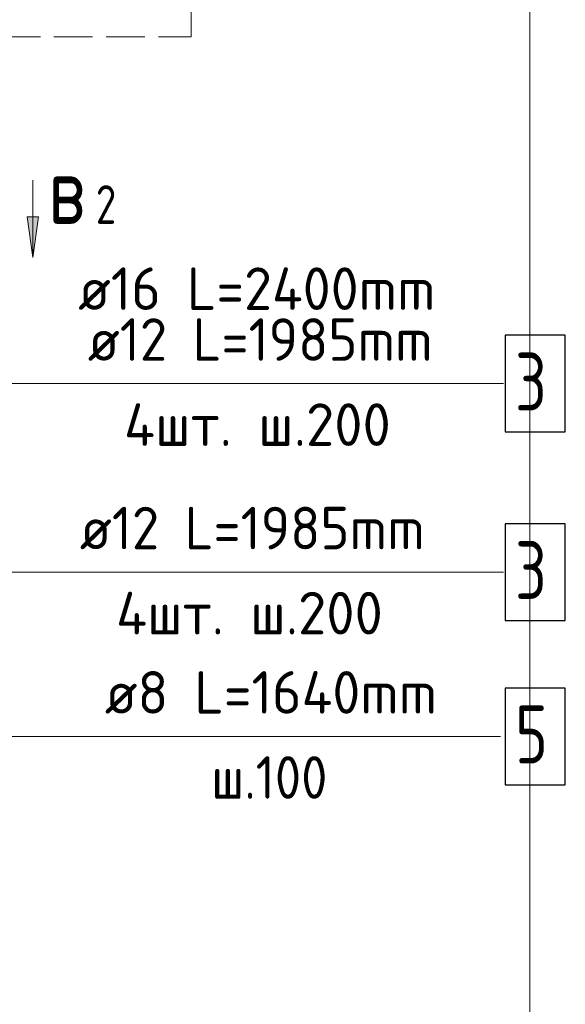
# Model space of a CAD drawing. Header units: millimetres. Extents: x 0 to 42000, y 0 to 29700.
# Tile 7 of 30: x 9854 to 12674, y 19028 to 24120. Entities that reach past the tile are written whole.
import ezdxf

# ---------------------------------------------------------------- set-up
doc = ezdxf.new("R2010")
doc.units = ezdxf.units.MM
doc.linetypes.add('______2', pattern=[270, 200, -70])
for name, color, linetype, lineweight in [('S1 ДОП Продольная арматура', 52, 'Continuous', 25), ('S2 ДОП Продольная арматура', 52, 'Continuous', 25), ('Standard', 7, 'Continuous', 25), ('ЖБ Перекрытие верхний уровень', 7, 'Continuous', 18), ('Позиционная метка линия выноска', 7, 'Continuous', 13), ('Узлы символ', 7, 'Continuous', 25), ('Хомут', 52, 'Continuous', 25)]:
    doc.layers.add(name, color=color, linetype=linetype, lineweight=lineweight)
doc.styles.add('ISOCPEUR', font='txt')

msp = doc.modelspace()

# ---------------------------------------------------------------- hatches: boundary and pattern name
at = {"layer": 'Узлы символ', "linetype": 'Continuous', "lineweight": 13, "transparency": 33554687}
msp.add_hatch(color=7, dxfattribs=at).paths.add_polyline_path([(9952.2, 23101), (9922.1, 22891), (9892.2, 23101)], flags=16)

# ---------------------------------------------------------------- linework, layer by layer
at = {"layer": 'S2 ДОП Продольная арматура', "color": 7, "linetype": 'Continuous', "lineweight": 25, "transparency": 33554687}
for points in [[(12364.3, 21988.5), (12674.3, 21988.5), (12674.3, 22488.5), (12364.3, 22488.5), (12364.3, 21988.5)], [(12364.3, 21013.5), (12674.3, 21013.5), (12674.3, 21513.5), (12364.3, 21513.5), (12364.3, 21013.5)]]:
    msp.add_lwpolyline(points, dxfattribs=at)
at = {"layer": 'Standard', "color": 254, "linetype": 'Continuous', "lineweight": 18, "true_color": 0xc4c4ff, "transparency": 33554687}
msp.add_lwpolyline([(4741.3, 3631.8), (12491.3, 3631.8), (12491.3, 25531.8), (4741.3, 25531.8), (4741.3, 3631.8)], dxfattribs=at)
at = {"layer": 'ЖБ Перекрытие верхний уровень', "color": 7, "linetype": '______2', "lineweight": 18, "transparency": 33554687}
for p, q in [((10741.3, 24031.8), (10741.3, 25031.8)), ((9491.3, 24031.8), (10741.3, 24031.8))]:
    msp.add_line(p, q, dxfattribs=at)
at = {"layer": 'Позиционная метка линия выноска', "color": 7, "linetype": 'Continuous', "lineweight": 13, "transparency": 33554687}
for points in [[(12354.3, 22238.5), (8991.3, 22238.5), (8991.3, 21631.8)], [(12354.3, 21263.5), (8991.3, 21263.5), (8991.3, 20631.8)], [(12339.3, 20413.5), (8926.3, 20413.5), (8926.3, 20081.8)]]:
    msp.add_lwpolyline(points, dxfattribs=at)
at = {"layer": 'Узлы символ', "color": 7, "linetype": 'Continuous', "lineweight": 13, "transparency": 33554687}
for p, q in [((9922.1, 22891), (9922.1, 23291)), ((9922.1, 22891), (9892.2, 23101)), ((9892.2, 23101), (9952.2, 23101)), ((9922.1, 23101), (9922.1, 23116)), ((9952.2, 23101), (9922.1, 22891)), ((9922.1, 22891), (9922.1, 22891)), ((9922.1, 22891), (9922.1, 22891)), ((9922.1, 22891), (9922.1, 22891))]:
    msp.add_line(p, q, dxfattribs=at)
at = {"layer": 'Хомут', "color": 7, "linetype": 'Continuous', "lineweight": 25, "transparency": 33554687}
msp.add_lwpolyline([(12364.3, 20163.5), (12674.3, 20163.5), (12674.3, 20663.5), (12364.3, 20663.5), (12364.3, 20163.5)], dxfattribs=at)

# ---------------------------------------------------------------- texts
at = {"layer": 'S1 ДОП Продольная арматура', "color": 7, "linetype": 'Continuous', "lineweight": 13, "transparency": 33554687, "insert": (10156.4, 22619.1), "char_height": 220, "width": 2172.611, "attachment_point": 7, "style": 'ISOCPEUR'}
msp.add_mtext('\\W0.96;ø16 L=2400mm ', dxfattribs=at)
at = {"layer": 'S2 ДОП Продольная арматура', "color": 7, "linetype": 'Continuous', "lineweight": 13, "transparency": 33554687, "attachment_point": 7, "style": 'ISOCPEUR'}
for s, insert, char_height, width in [('\\W0.94;ø12 L=1985mm ', (10206.4, 22355.9), 220, 2104.376), ('\\W0.78;3', (12414.3, 22098.5), 300, 326.416), ('\\W0.97;4шт. ш.200 ', (10393.4, 21915.9), 220, 1734.406), ('\\W0.94;ø12 L=1985mm ', (10165.2, 21380.9), 220, 2104.383), ('\\W0.78;3', (12414.3, 21123.5), 300, 326.416), ('\\W0.97;4шт. ш.200 ', (10352.2, 20940.9), 220, 1734.406)]:
    msp.add_mtext(s, dxfattribs=dict(at, insert=insert, char_height=char_height, width=width))
at = {"layer": 'Узлы символ', "color": 7, "linetype": 'Continuous', "lineweight": 35, "transparency": 33554687, "attachment_point": 7, "style": 'ISOCPEUR'}
for s, insert, char_height, width in [('\\W0.78;в', (10002.2, 23064.3), 350, 380.8), ('\\W0.78;2', (10247.2, 23064.3), 200, 217.601)]:
    msp.add_mtext(s, dxfattribs=dict(at, insert=insert, char_height=char_height, width=width))
at = {"layer": 'Хомут', "color": 7, "linetype": 'Continuous', "lineweight": 13, "transparency": 33554687, "attachment_point": 7, "style": 'ISOCPEUR'}
for s, insert, char_height, width in [('\\W0.96;ø8 L=1640mm ', (10294.4, 20530.9), 220, 2018.381), ('\\W0.78;5', (12414.3, 20273.5), 300, 326.416), ('\\W0.90;ш.100 ', (10844.3, 20090.9), 220, 912.907)]:
    msp.add_mtext(s, dxfattribs=dict(at, insert=insert, char_height=char_height, width=width))

doc.saveas('drawing.dxf')
